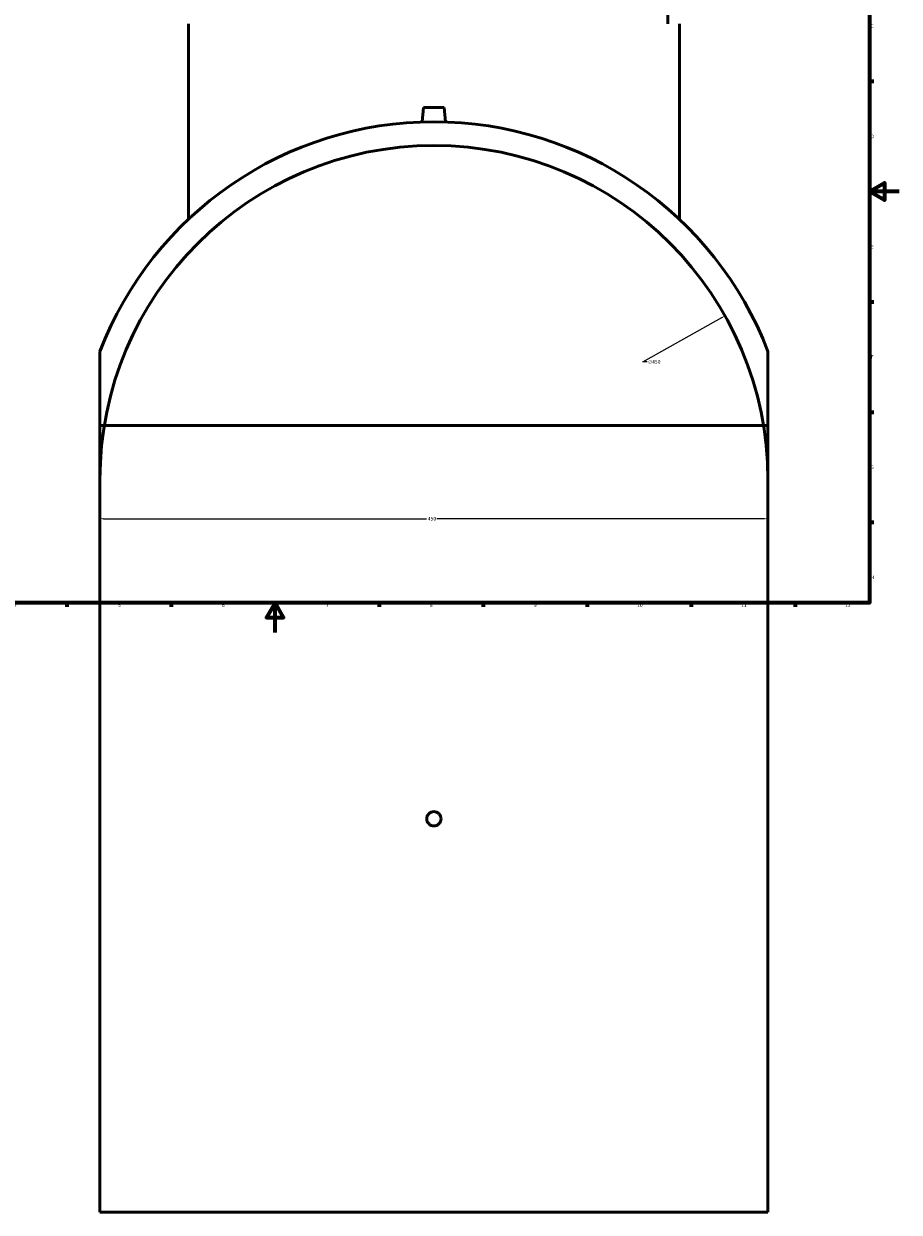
# Model space of a CAD drawing. Header units: millimetres. Extents: x -339 to 1539, y -390 to 1172.
# Tile 2 of 5: x 251 to 841, y -390 to 410. Entities that reach past the tile are written whole.
import ezdxf

# ---------------------------------------------------------------- set-up
doc = ezdxf.new("R2010")
doc.units = ezdxf.units.MM
for name, color, linetype, lineweight in [('Border (ANSI)', 7, 'Continuous', 70), ('Dimension (ANSI)', 7, 'Continuous', 25), ('Visible (ANSI)', 7, 'Continuous', 50)]:
    doc.layers.add(name, color=color, linetype=linetype, lineweight=lineweight)
doc.styles.add('Note Text (ANSI)', font='tahoma.ttf')
doc.dimstyles.new('Default - mm (ANSI)', dxfattribs={"dimtxt": 2.4, "dimasz": 2.5, "dimexe": 3.175, "dimexo": 1.6002, "dimgap": 0.8, "dimtad": 0, "dimtoh": 1, "dimdec": 0, "dimrnd": 1e-08, "dimzin": 4, "dimdsep": 46, "dimtxsty": 'Note Text (ANSI)', "dimcen": 0.09, "dimdle": 10, "dimclrd": 256, "dimclre": 256, "dimclrt": 5, "dimadec": 1, "dimazin": 1, "dimtfac": 1.27, "dimtofl": 0, "dimtmove": 0, "dimatfit": 3, "dimfxl": 1, "dimtolj": 1, "dimtzin": 4, "dimlwd": -1, "dimlwe": -1, "dimarcsym": 0})

# ---------------------------------------------------------------- blocks, each defined once
blk = doc.blocks.new('Borders Default Border')
at = {"layer": 'Border (ANSI)'}
for p, q in [((70.08, 574), (70.08, 576.8)), ((140.17, 574), (140.17, 576.8)), ((210.25, 574), (210.25, 576.8)), ((280.33, 574), (280.33, 576.8)), ((350.42, 574), (350.42, 576.8)), ((490.58, 574), (490.58, 576.8)), ((560.67, 574), (560.67, 576.8)), ((630.75, 574), (630.75, 576.8)), ((700.83, 574), (700.83, 576.8)), ((770.92, 574), (770.92, 576.8)), ((20, 519.75), (17.2, 519.75)), ((821, 519.75), (823.8, 519.75)), ((20, 445.5), (17.2, 445.5)), ((821, 445.5), (823.8, 445.5)), ((20, 371.25), (17.2, 371.25)), ((821, 371.25), (823.8, 371.25)), ((20, 222.75), (17.2, 222.75)), ((821, 222.75), (823.8, 222.75)), ((20, 148.5), (17.2, 148.5)), ((821, 148.5), (823.8, 148.5)), ((20, 74.25), (17.2, 74.25)), ((821, 74.25), (823.8, 74.25)), ((70.08, 20), (70.08, 17.2)), ((140.17, 20), (140.17, 17.2)), ((210.25, 20), (210.25, 17.2)), ((280.33, 20), (280.33, 17.2)), ((350.42, 20), (350.42, 17.2)), ((490.58, 20), (490.58, 17.2)), ((560.67, 20), (560.67, 17.2)), ((630.75, 20), (630.75, 17.2)), ((700.83, 20), (700.83, 17.2)), ((770.92, 20), (770.92, 17.2))]:
    blk.add_line(p, q, dxfattribs=at)
at = {"layer": 'Border (ANSI)', "flags": 128}
for points in [[(420.5, 594), (420.5, 574), (414.73, 584), (426.27, 584), (420.5, 574)], [(20, 20), (20, 574), (821, 574), (821, 20), (20, 20)], [(0, 297), (20, 297), (10, 302.77), (10, 291.23), (20, 297)], [(841, 297), (821, 297), (831, 302.77), (831, 291.23), (821, 297)], [(420.5, 0), (420.5, 20), (414.73, 10), (426.27, 10), (420.5, 20)]]:
    blk.add_lwpolyline(points, dxfattribs=at)
at = {"layer": 'Border (ANSI)', "color": 5, "true_color": 0x0000ff, "char_height": 2.4, "attachment_point": 7, "style": 'Note Text (ANSI)'}
for s, insert in [('1', (34.5, 574.4)), ('2', (104.4, 574.4)), ('3', (174.46, 574.35)), ('4', (244.45, 574.4)), ('5', (314.67, 574.35)), ('6', (384.69, 574.35)), ('7', (454.8, 574.4)), ('8', (524.84, 574.35)), ('9', (594.92, 574.35)), ('10', (664.35, 574.35)), ('11', (734.43, 574.4)), ('12', (804.52, 574.4)), ('A', (17.38, 555.68)), ('A', (821.58, 555.68)), ('B', (17.67, 481.43)), ('B', (821.87, 481.43)), ('C', (17.51, 407.13)), ('C', (821.71, 407.13)), ('D', (17.52, 332.93)), ('D', (821.72, 332.93)), ('E', (17.71, 258.68)), ('E', (821.91, 258.68)), ('F', (17.78, 184.43)), ('F', (821.98, 184.43)), ('G', (17.4, 110.13)), ('G', (821.6, 110.13)), ('H', (17.53, 35.93)), ('H', (821.73, 35.93)), ('1', (34.5, 17.2)), ('2', (104.4, 17.2)), ('3', (174.46, 17.15)), ('4', (244.45, 17.2)), ('5', (314.67, 17.15)), ('6', (384.69, 17.15)), ('7', (454.8, 17.2)), ('8', (524.84, 17.15)), ('9', (594.92, 17.15)), ('10', (664.35, 17.15)), ('11', (734.43, 17.2)), ('12', (804.52, 17.2))]:
    blk.add_mtext(s, dxfattribs=dict(at, insert=insert))
blk = doc.blocks.new('*D7')
at = {"layer": 'Defpoints', "color": 0, "transparency": 16777216}
for p in [(302.53, 103.02), (752.53, 103.02), (752.53, 76.63)]:
    blk.add_point(p, dxfattribs=at)
at = {"layer": 'Dimension (ANSI)', "transparency": 16777216}
for p, q in [((302.53, 101.42), (302.53, 73.45)), ((752.53, 101.42), (752.53, 73.45)), ((305.03, 76.63), (522.63, 76.63)), ((750.03, 76.63), (529.44, 76.63))]:
    blk.add_line(p, q, dxfattribs=at)
for points in [[(305.03, 77.04), (305.03, 76.21), (302.53, 76.63)], [(750.03, 77.04), (750.03, 76.21), (752.53, 76.63)]]:
    blk.add_solid(points, dxfattribs=at)
at = {"layer": 'Dimension (ANSI)', "color": 5, "transparency": 16777216, "insert": (523.43, 77.87), "char_height": 2.4, "attachment_point": 1, "style": 'Note Text (ANSI)'}
blk.add_mtext('\\A1;450', dxfattribs=at)
blk = doc.blocks.new('*D9')
at = {"layer": 'Defpoints', "color": 0, "transparency": 16777216}
for p in [(723.64, 213.31), (331.42, -7.28)]:
    blk.add_point(p, dxfattribs=at)
at = {"layer": 'Dimension (ANSI)', "transparency": 16777216}
for p, q in [((668.37, 182.22), (721.47, 212.08)), ((671.14, 182.22), (668.37, 182.22))]:
    blk.add_line(p, q, dxfattribs=at)
blk.add_solid([(721.26, 212.45), (721.67, 211.72), (723.64, 213.31)], dxfattribs=at)
at = {"layer": 'Dimension (ANSI)', "color": 5, "transparency": 16777216, "insert": (671.94, 183.52), "char_height": 2.4, "attachment_point": 1, "style": 'Note Text (ANSI)'}
blk.add_mtext('\\A1;∅450', dxfattribs=at)

msp = doc.modelspace()

# ---------------------------------------------------------------- linework, layer by layer
at = {"layer": 'Visible (ANSI)'}
for p, q in [((685.03, 561.77), (685.03, 410.02)), ((362.16, 410.02), (362.16, 278.32)), ((692.91, 410.02), (692.91, 278.32)), ((520.53, 353.62), (519.68, 343.89)), ((520.53, 353.62), (534.53, 353.62)), ((534.53, 353.62), (535.38, 343.89)), ((302.53, 189.37), (302.53, 103.02)), ((752.53, 103.02), (752.53, 189.37)), ((302.53, 139.53), (752.53, 139.53)), ((302.53, 139.53), (302.53, -390.47)), ((752.53, 139.53), (752.53, -390.47)), ((752.53, -390.47), (302.53, -390.47))]:
    msp.add_line(p, q, dxfattribs=at)
for radius, start, end in [(241, 20.99528, 159.00472), (225, 0.00001, 179.99999)]:
    msp.add_arc((527.53, 103.02), radius, start, end, dxfattribs=at)
msp.add_open_spline([(532.33, -125.47), (532.33, -126.07), (532.21, -126.72), (531.72, -127.9), (531.35, -128.44), (530.5, -129.29), (529.96, -129.66), (528.78, -130.15), (528.13, -130.27), (526.93, -130.27), (526.29, -130.15), (525.1, -129.66), (524.56, -129.29), (523.71, -128.44), (523.34, -127.9), (522.85, -126.72), (522.73, -126.07), (522.73, -124.87), (522.85, -124.23), (523.34, -123.04), (523.71, -122.5), (524.56, -121.65), (525.1, -121.28), (526.29, -120.79), (526.93, -120.67), (528.13, -120.67), (528.78, -120.79), (529.96, -121.28), (530.5, -121.65), (531.35, -122.5), (531.72, -123.04), (532.21, -124.23), (532.33, -124.87), (532.33, -125.47)], degree=3, knots=[0, 0, 0, 0, 0.180815, 0.180815, 0.361631, 0.361631, 0.542446, 0.542446, 0.723262, 0.723262, 0.904077, 0.904077, 1.084893, 1.084893, 1.265708, 1.265708, 1.446524, 1.446524, 1.627339, 1.627339, 1.808155, 1.808155, 1.98897, 1.98897, 2.169786, 2.169786, 2.350601, 2.350601, 2.531417, 2.531417, 2.712232, 2.712232, 2.893048, 2.893048, 2.893048, 2.893048], dxfattribs=at)

# ---------------------------------------------------------------- block references
msp.add_blockref('Borders Default Border', (0, 0))

# ---------------------------------------------------------------- dimensions: what is measured, and where the dimension line sits
at = {"layer": 'Dimension (ANSI)'}
dim = msp.add_diameter_dim_2p(p1=(331.42, -7.28), p2=(723.64, 213.31), dimstyle='Default - mm (ANSI)', override={"dimgap": 0.8, "dimtih": 1, "dimdec": 0, "dimlfac": 1, "dimtol": 0, "dimlim": 0, "dimtp": 0, "dimtm": 0, "dimtdec": 2}, dxfattribs=at)
dim.commit()
dim.dimension.update_dxf_attribs({"geometry": '*D9', "text_midpoint": (675.82, 182.22), "dimtype": 163})
dim = msp.add_linear_dim(base=(752.53, 76.63), p1=(302.53, 103.02), p2=(752.53, 103.02), angle=180, dimstyle='Default - mm (ANSI)', override={"dimgap": 0.8, "dimtoh": 0, "dimdec": 0, "dimtol": 0, "dimlim": 0, "dimtp": 0, "dimtm": 0, "dimtdec": 2, "dimatfit": 1}, dxfattribs=at)
dim.commit()
dim.dimension.update_dxf_attribs({"geometry": '*D7', "text_midpoint": (526.03, 76.63), "dimtype": 160})

doc.saveas('drawing.dxf')
